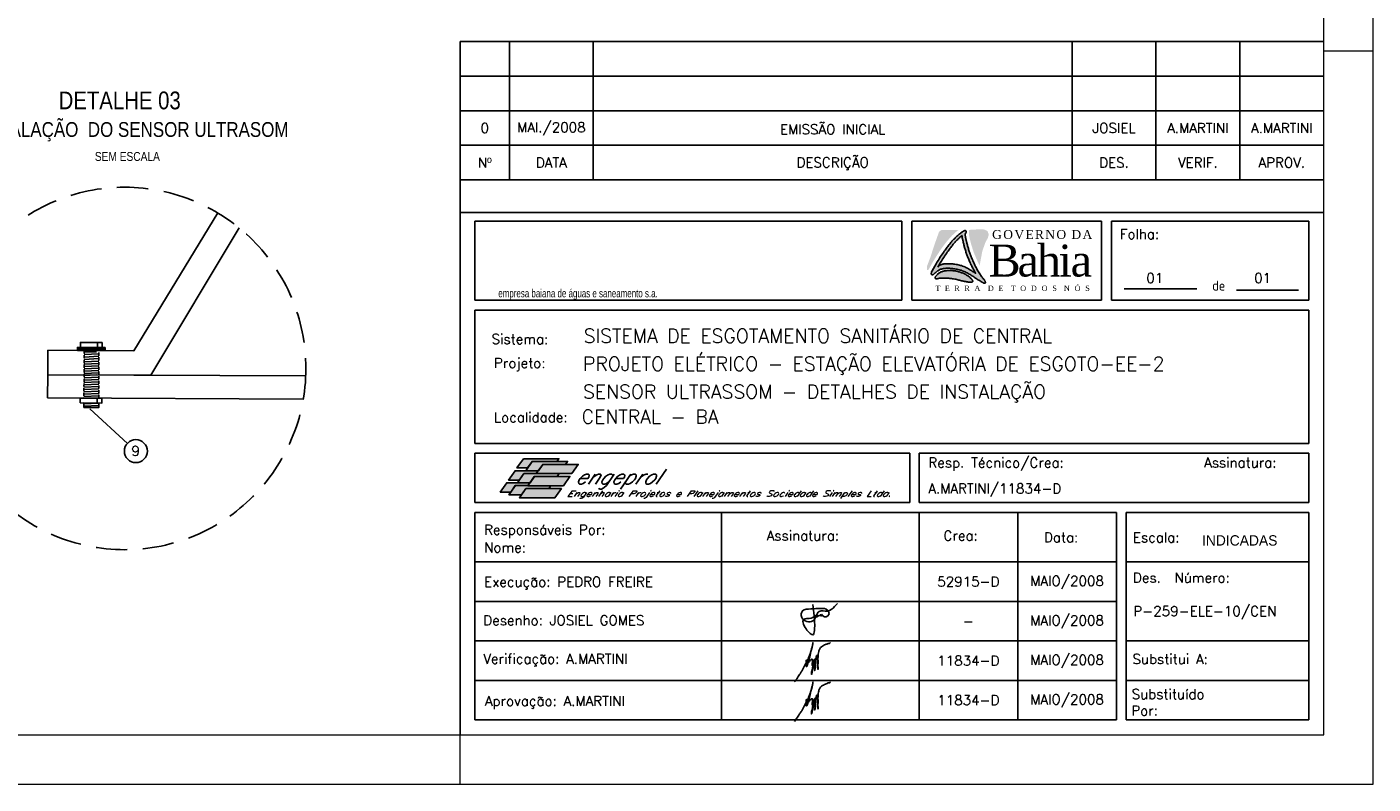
# Model space of a CAD drawing. Header units: millimetres. Extents: x 231 to 651, y 33 to 330.
# Tile 2 of 3: x 378 to 651, y 33 to 187. Entities that reach past the tile are written whole.
import ezdxf
from ezdxf.enums import TextEntityAlignment as Align

# ---------------------------------------------------------------- set-up
doc = ezdxf.new("R2010")
doc.units = ezdxf.units.MM
doc.linetypes.add('HIDDEN', pattern=[9.525, 6.35, -3.175])
for name, color, linetype in [('CARIMBO', 7, 'Continuous'), ('LOGOTIPO', 255, 'Continuous'), ('M_EXT_02', 2, 'Continuous'), ('TEXTO PROJ', 2, 'Continuous')]:
    doc.layers.add(name, color=color, linetype=linetype)
doc.layers.add('PADRÃO', color=7, linetype='Continuous', lineweight=9)
doc.styles.add('ARIAL', font='ARIALN.TTF')
doc.styles.add('ISOCP', font='ARIAL.TTF')
doc.styles.add('ROMAMS', font='ROMANS.shx')
doc.styles.add('ROMANS', font='ROMANS.SHX')
doc.styles.add('STYLE1', font='ROCK.TTF')
pattern_1 = [(2.73099, (-795.9687, -347.0453), (-0.02269176, 0.47570892), [])]

# ---------------------------------------------------------------- blocks, each defined once
blk = doc.blocks.new('A$C25731E86')
at = {"layer": 'LOGOTIPO'}
for color, points in [(182, [(32.3, -24.6), (33, -23.7), (33.6, -22.9), (34.3, -22), (34.9, -21.2), (35.5, -20.5), (36.1, -19.8), (36.7, -19.1), (37.3, -18.4), (37.9, -17.7), (38.5, -17), (39.1, -16.4), (39.7, -15.7), (40.3, -15.1), (40.9, -14.4), (41.6, -13.8), (42.3, -13.1), (42.9, -12.5), (43.7, -11.9), (44.4, -11.2), (45.1, -10.6), (45.9, -10), (46.6, -9.4), (47.3, -8.9), (47.4, -8.8), (30.2, -8.8), (27.7, -10.6), (25.8, -15.8), (22.3, -25.7), (19.3, -35.3), (15.4, -45.6), (15.4, -48.2), (15.4, -49.4), (16.7, -49.4), (17.7, -47.8), (19.1, -45.3), (20.4, -42.9), (21.7, -40.7), (23, -38.6), (24.2, -36.7), (25.3, -34.9), (26.4, -33.2), (27.4, -31.7), (28.3, -30.3), (29.2, -29), (30, -27.7), (30.8, -26.6), (31.6, -25.6)]), (182, [(68.7, -45.1), (68.1, -43.9), (67.6, -42.7), (67, -41.6), (66.5, -40.4), (66, -39.2), (65.5, -38.1), (65, -37), (64.6, -36), (64.2, -35), (63.8, -34.1), (63.4, -33.1), (63, -32.2), (62.7, -31.3), (62.4, -30.4), (62.1, -29.5), (61.8, -28.6), (61.5, -27.6), (61.2, -26.7), (60.9, -25.7), (60.6, -24.8), (60.3, -23.9), (60.1, -23), (59.9, -22.1), (59.6, -21.3), (59.4, -20.4), (59.2, -19.7), (59, -18.9), (58.9, -18.2), (58.7, -17.5), (58.6, -16.8), (58.4, -16.2), (58.3, -15.6), (58.2, -15.1), (58.1, -14.6), (58, -14.1), (58, -8.8), (68.1, -8.2), (73.4, -8.4), (76.7, -10), (78, -13.4), (77.1, -16.8), (74.3, -22.1), (71.4, -30.6)]), (11, [(23.7, -57.7), (23.8, -57.9), (23.9, -58), (24.1, -58.1), (24.3, -58.2), (24.5, -58.3), (24.8, -58.3), (25.1, -58.3), (25.4, -58.3), (25.7, -58.2), (26.1, -58.2), (26.5, -58.1), (27, -58), (27.4, -57.9), (27.9, -57.8), (28.5, -57.7), (29, -57.6), (29.6, -57.5), (30.2, -57.5), (30.9, -57.5), (31.6, -57.5), (32.3, -57.5), (33, -57.5), (33.8, -57.6), (34.7, -57.6), (35.5, -57.7), (36.4, -57.7), (37.4, -57.8), (38.4, -57.9), (39.4, -58), (40.4, -58.1), (41.4, -58.2), (42.4, -58.4), (43.5, -58.6), (44.5, -58.8), (45.6, -59.1), (46.6, -59.3), (47.6, -59.6), (48.5, -59.8), (49.5, -60), (50.4, -60.3), (51.2, -60.5), (52, -60.7), (52.8, -60.8), (53.5, -61), (54.2, -61.1), (54.8, -61.2), (55.5, -61.3), (56, -61.4), (56.6, -61.5), (57.1, -61.6), (57.6, -61.6), (58.1, -61.7), (58.5, -61.7), (58.9, -61.7), (59.3, -61.7), (59.6, -61.7), (60, -61.7), (60.3, -61.7), (60.5, -61.7), (60.8, -61.7), (61, -61.6), (61.2, -61.6), (61.3, -61.5), (61.5, -61.4), (61.6, -61.3), (61.7, -61.2), (61.7, -61.1), (61.8, -60.9), (61.8, -60.8), (61.7, -60.6), (61.7, -60.4), (61.6, -60.2), (61.5, -59.9), (61.4, -59.7), (61.2, -59.4), (61, -59.1), (60.8, -58.8), (60.6, -58.5), (60.3, -58.2), (60, -57.9), (59.6, -57.5), (59.2, -57.2), (58.8, -56.8), (58.3, -56.4), (57.8, -56), (57.3, -55.6), (56.7, -55.3), (56.2, -54.9), (55.5, -54.5), (54.9, -54.1), (54.2, -53.7), (53.5, -53.4), (52.7, -53), (52, -52.7), (51.2, -52.4), (50.4, -52.1), (49.7, -51.8), (48.9, -51.5), (48.1, -51.3), (47.3, -51.1), (46.5, -50.9), (45.7, -50.7), (44.9, -50.6), (44.2, -50.4), (43.4, -50.3), (42.7, -50.2), (42, -50.1), (41.3, -50), (40.6, -50), (39.9, -49.9), (39.2, -49.9), (38.5, -49.9), (37.7, -49.9), (37, -49.9), (36.2, -49.9), (35.5, -50), (34.7, -50.1), (33.9, -50.2), (33.2, -50.3), (32.5, -50.5), (31.8, -50.7), (31.1, -50.9), (30.5, -51.1), (29.8, -51.4), (29.2, -51.7), (28.6, -52), (28.1, -52.3), (27.5, -52.6), (27, -53), (26.5, -53.4), (26.1, -53.8), (25.7, -54.2), (25.3, -54.6), (24.9, -54.9), (24.6, -55.3), (24.3, -55.7), (24.1, -56), (23.9, -56.3), (23.8, -56.6), (23.7, -56.9), (23.6, -57.1), (23.6, -57.4), (23.6, -57.6)])]:
    blk.add_hatch(color=color, dxfattribs=at).paths.add_polyline_path(points)
h = blk.add_hatch(color=156, dxfattribs=at)
h.paths.add_polyline_path([(69.3, -60.5), (68.6, -60.1), (67.8, -59.7), (67, -59.2), (66.2, -58.6), (65.3, -58.1), (64.5, -57.6), (63.6, -57), (62.7, -56.4), (61.8, -55.8), (60.9, -55.2), (60, -54.6), (59.1, -54.1), (58.1, -53.5), (57.2, -52.9), (56.2, -52.4), (55.2, -51.9), (54.2, -51.4), (53.2, -50.9), (52.2, -50.5), (51.1, -50.1), (50.1, -49.7), (49, -49.4), (47.9, -49.1), (46.7, -48.8), (45.6, -48.6), (44.5, -48.4), (43.4, -48.2), (42.3, -48.1), (41.2, -48), (40.2, -47.9), (39.2, -47.8), (38.2, -47.7), (37.3, -47.7), (36.5, -47.7), (35.6, -47.7), (34.8, -47.7), (34.1, -47.8), (33.4, -47.8), (32.7, -47.9), (32, -48), (31.4, -48.1), (30.8, -48.2), (30.2, -48.4), (29.6, -48.5), (29, -48.7), (28.5, -49), (28, -49.2), (27.4, -49.5), (26.9, -49.8), (26.4, -50.1), (25.9, -50.4), (25.4, -50.8), (25, -51.1), (24.6, -51.5), (24.2, -51.8), (23.8, -52.2), (23.4, -52.5), (23.1, -52.9), (22.6, -53.4), (22.1, -53.9), (21.6, -54.2), (21, -54.4), (20.3, -54.3), (19.8, -53.9), (19.7, -53.3), (19.8, -52.8), (19.9, -52.2), (20.1, -51.4), (20.5, -50.4), (21.9, -47.9), (23.3, -45.5), (24.6, -43.3), (25.8, -41.2), (27, -39.3), (28.1, -37.5), (29.2, -35.8), (30.2, -34.3), (31.1, -32.9), (32, -31.6), (32.9, -30.4), (33.7, -29.2), (34.4, -28.2), (35.1, -27.2), (35.8, -26.3), (36.5, -25.5), (37.1, -24.6), (37.7, -23.9), (38.4, -23.1), (39, -22.4), (39.6, -21.7), (40.1, -21), (40.7, -20.3), (41.3, -19.6), (41.9, -19), (42.5, -18.3), (43.2, -17.7), (43.8, -17), (44.4, -16.4), (45.1, -15.7), (45.8, -15.1), (46.5, -14.5), (47.2, -13.8), (48, -13.2), (48.7, -12.6), (49.4, -12), (50.2, -11.5), (50.8, -11), (51.4, -10.6), (52, -10.2), (52.7, -9.8), (53.4, -9.5), (54, -9.4), (54.6, -9.6), (55, -10), (55.2, -10.6), (55.1, -11.3), (54.8, -11.7), (54.6, -12), (54.6, -12.1), (54.5, -12.2), (54.4, -12.4), (54.3, -12.5), (54.3, -12.6), (54.2, -12.8), (54.2, -12.9), (54.1, -13.1), (54.1, -13.3), (54.1, -13.5), (54.1, -13.8), (54.2, -14), (54.2, -14.4), (54.2, -14.7), (54.3, -15.1), (54.4, -15.5), (54.4, -16), (54.5, -16.5), (54.6, -17), (54.8, -17.5), (54.9, -18.1), (55, -18.7), (55.2, -19.4), (55.3, -20.1), (55.5, -20.8), (55.7, -21.6), (55.9, -22.3), (56.1, -23.2), (56.3, -24), (56.5, -24.9), (56.8, -25.8), (57, -26.7), (57.3, -27.6), (57.6, -28.6), (57.9, -29.5), (58.2, -30.5), (58.5, -31.4), (58.8, -32.3), (59.2, -33.2), (59.5, -34.1), (59.8, -35), (60.2, -36), (60.6, -36.9), (61, -37.9), (61.4, -38.9), (61.9, -40), (62.4, -41.1), (62.9, -42.3), (63.5, -43.5), (64, -44.6), (64.6, -45.8), (65.2, -47), (65.8, -48.1), (66.4, -49.2), (67, -50.3), (67.7, -51.3), (68.3, -52.3), (68.9, -53.3), (69.5, -54.2), (70.1, -55.1), (70.7, -55.9), (71.2, -56.6), (71.8, -57.3), (72.3, -58), (72.7, -58.6), (73.2, -59.1), (73.5, -59.6), (73.8, -60.1), (74.2, -60.7), (74.5, -61.3), (74.7, -61.8), (74.6, -62.4), (74.2, -62.7), (73.7, -62.8), (73.1, -62.7), (72.6, -62.5), (72.2, -62.3), (71.6, -62), (70.9, -61.6), (70.5, -61.3), (69.9, -60.9)])
h.paths.add_polyline_path([(59.1, -41.9), (59.6, -43), (60.2, -44.2), (60.7, -45.4), (61.3, -46.6), (61.9, -47.7), (62.5, -48.9), (64.6, -52.7), (64, -52.3), (63.1, -51.7), (62.2, -51.1), (61.3, -50.5), (60.4, -49.9), (59.4, -49.4), (58.5, -48.8), (57.5, -48.2), (56.6, -47.7), (55.6, -47.2), (54.6, -46.7), (53.6, -46.2), (52.6, -45.8), (51.5, -45.4), (50.5, -45), (49.4, -44.7), (48.3, -44.4), (47.1, -44.1), (46, -43.9), (44.9, -43.7), (43.7, -43.5), (42.6, -43.4), (41.6, -43.3), (40.5, -43.2), (39.6, -43.1), (38.6, -43), (37.7, -43), (36.8, -43), (36, -43), (35.2, -43), (34.5, -43.1), (33.7, -43.1), (33.1, -43.2), (32.4, -43.3), (31.8, -43.4), (31.2, -43.5), (30.6, -43.7), (30, -43.8), (29.4, -44), (28.9, -44.3), (28.3, -44.5), (27.8, -44.8), (27.3, -45.1), (27.1, -45.2), (27.6, -44.3), (28.9, -42.2), (30.1, -40.3), (31.2, -38.5), (32.3, -36.8), (33.3, -35.3), (34.2, -33.9), (35.1, -32.6), (35.9, -31.4), (36.7, -30.3), (37.5, -29.2), (38.2, -28.2), (38.9, -27.3), (39.5, -26.5), (40.2, -25.7), (40.8, -24.9), (41.4, -24.1), (42, -23.4), (42.6, -22.7), (43.2, -22), (43.8, -21.3), (44.4, -20.6), (45, -20), (45.6, -19.3), (46.2, -18.7), (46.8, -18), (47.5, -17.4), (48.2, -16.8), (48.8, -16.1), (49.6, -15.5), (50.8, -14.4), (50.8, -14.5), (50.8, -14.8), (50.9, -15.1), (50.9, -15.5), (51, -15.9), (51, -16.3), (51.1, -16.7), (51.2, -17.2), (51.3, -17.7), (51.4, -18.3), (51.6, -18.9), (51.7, -19.5), (51.9, -20.2), (52, -20.8), (52.2, -21.6), (52.4, -22.3), (52.6, -23.1), (52.8, -23.9), (53, -24.8), (53.2, -25.6), (53.5, -26.5), (53.7, -27.5), (54, -28.4), (54.3, -29.3), (54.6, -30.3), (54.9, -31.2), (55.2, -32.2), (55.5, -33.1), (55.8, -34), (56.2, -34.9), (56.5, -35.8), (56.9, -36.7), (57.3, -37.7), (57.7, -38.7), (58.1, -39.7), (58.6, -40.8)], flags=16)
at = {"layer": 'LOGOTIPO', "color": 170}
for points in [[(20.5, -50.4), (20.1, -51.4), (19.9, -52.2), (19.8, -52.8), (19.7, -53.3), (19.8, -53.6), (19.9, -53.9), (20, -54.1), (20.2, -54.2), (20.4, -54.3), (20.6, -54.3), (20.8, -54.4), (21, -54.4), (21.2, -54.3), (21.4, -54.2), (21.7, -54.1), (21.9, -53.9), (22.2, -53.7), (22.5, -53.5), (22.8, -53.2), (23.1, -52.9), (23.4, -52.5), (23.8, -52.2), (24.2, -51.8), (24.6, -51.5), (25, -51.1), (25.4, -50.8), (25.9, -50.4), (26.4, -50.1), (26.9, -49.8), (27.4, -49.5), (28, -49.2), (28.5, -49), (29, -48.7), (29.6, -48.5), (30.2, -48.4), (30.8, -48.2), (31.4, -48.1), (32, -48), (32.7, -47.9), (33.4, -47.8), (34.1, -47.8), (34.8, -47.7), (35.6, -47.7), (36.5, -47.7), (37.3, -47.7), (38.2, -47.7), (39.2, -47.8), (40.2, -47.9), (41.2, -48), (42.3, -48.1), (43.4, -48.2), (44.5, -48.4), (45.6, -48.6), (46.7, -48.8), (47.9, -49.1), (49, -49.4), (50.1, -49.7), (51.1, -50.1), (52.2, -50.5), (53.2, -50.9), (54.2, -51.4), (55.2, -51.9), (56.2, -52.4), (57.2, -52.9), (58.1, -53.5), (59.1, -54.1), (60, -54.6), (60.9, -55.2), (61.8, -55.8), (62.7, -56.4), (63.6, -57), (64.5, -57.6), (65.3, -58.1), (66.2, -58.6), (67, -59.2), (67.8, -59.7), (68.6, -60.1), (69.3, -60.5), (69.9, -60.9), (70.5, -61.3), (70.9, -61.6), (71.4, -61.8), (71.7, -62), (72, -62.2), (72.3, -62.4), (72.5, -62.5), (72.7, -62.6), (72.9, -62.6), (73.1, -62.7), (73.2, -62.7), (73.4, -62.8), (73.5, -62.8), (73.7, -62.8), (73.8, -62.8), (73.9, -62.8), (74, -62.8), (74.1, -62.7), (74.2, -62.7), (74.3, -62.7), (74.3, -62.6), (74.4, -62.6), (74.5, -62.5), (74.5, -62.4), (74.6, -62.3), (74.6, -62.2), (74.6, -62), (74.6, -61.9), (74.6, -61.6), (74.5, -61.4), (74.5, -61.1), (74.3, -60.8), (74.1, -60.5), (73.8, -60.1), (73.5, -59.6), (73.2, -59.1), (72.7, -58.6), (72.3, -58), (71.8, -57.3), (71.2, -56.6), (70.7, -55.9), (70.1, -55.1), (69.5, -54.2), (68.9, -53.3), (68.3, -52.3), (67.7, -51.3), (67, -50.3), (66.4, -49.2), (65.8, -48.1), (65.2, -47), (64.6, -45.8), (64, -44.6), (63.5, -43.5), (62.9, -42.3), (62.4, -41.1), (61.9, -40), (61.4, -38.9), (61, -37.9), (60.6, -36.9), (60.2, -36), (59.8, -35), (59.5, -34.1), (59.2, -33.2), (58.8, -32.3), (58.5, -31.4), (58.2, -30.5), (57.9, -29.5), (57.6, -28.6), (57.3, -27.6), (57, -26.7), (56.8, -25.8), (56.5, -24.9), (56.3, -24), (56.1, -23.2), (55.9, -22.3), (55.7, -21.6), (55.5, -20.8), (55.3, -20.1), (55.2, -19.4), (55, -18.7), (54.9, -18.1), (54.8, -17.5), (54.6, -17), (54.5, -16.5), (54.4, -16), (54.4, -15.5), (54.3, -15.1), (54.2, -14.7), (54.2, -14.4), (54.2, -14), (54.1, -13.8), (54.1, -13.5), (54.1, -13.3), (54.1, -13.1), (54.2, -12.9), (54.2, -12.8), (54.3, -12.6), (54.3, -12.5), (54.4, -12.4), (54.5, -12.2), (54.6, -12.1), (54.6, -12), (54.7, -11.9), (54.8, -11.8), (54.9, -11.6), (55, -11.5), (55, -11.3), (55.1, -11.2), (55.1, -11), (55.1, -10.8), (55.2, -10.7), (55.2, -10.5), (55.1, -10.4), (55.1, -10.2), (55, -10.1), (55, -10), (54.9, -9.8), (54.8, -9.7), (54.6, -9.7), (54.5, -9.6), (54.3, -9.5), (54.2, -9.5), (54, -9.5), (53.8, -9.5), (53.5, -9.5), (53.2, -9.6), (52.9, -9.7), (52.5, -9.9), (52, -10.2), (51.4, -10.6), (50.8, -11), (50.2, -11.5), (49.4, -12), (48.7, -12.6), (48, -13.2), (47.2, -13.8), (46.5, -14.5), (45.8, -15.1), (45.1, -15.7), (44.4, -16.4), (43.8, -17), (43.2, -17.7), (42.5, -18.3), (41.9, -19), (41.3, -19.6), (40.7, -20.3), (40.1, -21), (39.6, -21.7), (39, -22.4), (38.4, -23.1), (37.7, -23.9), (37.1, -24.6), (36.5, -25.5), (35.8, -26.3), (35.1, -27.2), (34.4, -28.2), (33.7, -29.2), (32.9, -30.4), (32, -31.6), (31.1, -32.9), (30.2, -34.3), (29.2, -35.8), (28.1, -37.5), (27, -39.3), (25.8, -41.2), (24.6, -43.3), (23.3, -45.5), (21.9, -47.9), (20.5, -50.4)], [(27.1, -45.2), (27.3, -45.1), (27.8, -44.8), (28.3, -44.5), (28.9, -44.3), (29.4, -44), (30, -43.8), (30.6, -43.7), (31.2, -43.5), (31.8, -43.4), (32.4, -43.3), (33.1, -43.2), (33.7, -43.1), (34.5, -43.1), (35.2, -43), (36, -43), (36.8, -43), (37.7, -43), (38.6, -43), (39.6, -43.1), (40.5, -43.2), (41.6, -43.3), (42.6, -43.4), (43.7, -43.5), (44.9, -43.7), (46, -43.9), (47.1, -44.1), (48.3, -44.4), (49.4, -44.7), (50.5, -45), (51.5, -45.4), (52.6, -45.8), (53.6, -46.2), (54.6, -46.7), (55.6, -47.2), (56.6, -47.7), (57.5, -48.2), (58.5, -48.8), (59.4, -49.4), (60.4, -49.9), (61.3, -50.5), (62.2, -51.1), (63.1, -51.7), (64, -52.3), (64.6, -52.7), (62.5, -48.9), (61.9, -47.7), (61.3, -46.6), (60.7, -45.4), (60.2, -44.2), (59.6, -43), (59.1, -41.9), (58.6, -40.8), (58.1, -39.7), (57.7, -38.7), (57.3, -37.7), (56.9, -36.7), (56.5, -35.8), (56.2, -34.9), (55.8, -34), (55.5, -33.1), (55.2, -32.2), (54.9, -31.2), (54.6, -30.3), (54.3, -29.3), (54, -28.4), (53.7, -27.5), (53.5, -26.5), (53.2, -25.6), (53, -24.8), (52.8, -23.9), (52.6, -23.1), (52.4, -22.3), (52.2, -21.6), (52, -20.8), (51.9, -20.2), (51.7, -19.5), (51.6, -18.9), (51.4, -18.3), (51.3, -17.7), (51.2, -17.2), (51.1, -16.7), (51, -16.3), (51, -15.9), (50.9, -15.5), (50.9, -15.1), (50.8, -14.8), (50.8, -14.5), (50.8, -14.4), (49.6, -15.5), (48.8, -16.1), (48.2, -16.8), (47.5, -17.4), (46.8, -18), (46.2, -18.7), (45.6, -19.3), (45, -20), (44.4, -20.6), (43.8, -21.3), (43.2, -22), (42.6, -22.7), (42, -23.4), (41.4, -24.1), (40.8, -24.9), (40.2, -25.7), (39.5, -26.5), (38.9, -27.3), (38.2, -28.2), (37.5, -29.2), (36.7, -30.3), (35.9, -31.4), (35.1, -32.6), (34.2, -33.9), (33.3, -35.3), (32.3, -36.8), (31.2, -38.5), (30.1, -40.3), (28.9, -42.2), (27.6, -44.3), (26.3, -46.5)]]:
    blk.add_lwpolyline(points, dxfattribs=at)
at = {"layer": 'LOGOTIPO', "color": 10}
blk.add_lwpolyline([(23.7, -57.7), (23.8, -57.9), (23.9, -58), (24.1, -58.1), (24.3, -58.2), (24.5, -58.3), (24.8, -58.3), (25.1, -58.3), (25.4, -58.3), (25.7, -58.2), (26.1, -58.2), (26.5, -58.1), (27, -58), (27.4, -57.9), (27.9, -57.8), (28.5, -57.7), (29, -57.6), (29.6, -57.5), (30.2, -57.5), (30.9, -57.5), (31.6, -57.5), (32.3, -57.5), (33, -57.5), (33.8, -57.6), (34.7, -57.6), (35.5, -57.7), (36.4, -57.7), (37.4, -57.8), (38.4, -57.9), (39.4, -58), (40.4, -58.1), (41.4, -58.2), (42.4, -58.4), (43.5, -58.6), (44.5, -58.8), (45.6, -59.1), (46.6, -59.3), (47.6, -59.6), (48.5, -59.8), (49.5, -60), (50.4, -60.3), (51.2, -60.5), (52, -60.7), (52.8, -60.8), (53.5, -61), (54.2, -61.1), (54.8, -61.2), (55.5, -61.3), (56, -61.4), (56.6, -61.5), (57.1, -61.6), (57.6, -61.6), (58.1, -61.7), (58.5, -61.7), (58.9, -61.7), (59.3, -61.7), (59.6, -61.7), (60, -61.7), (60.3, -61.7), (60.5, -61.7), (60.8, -61.7), (61, -61.6), (61.2, -61.6), (61.3, -61.5), (61.5, -61.4), (61.6, -61.3), (61.7, -61.2), (61.7, -61.1), (61.8, -60.9), (61.8, -60.8), (61.7, -60.6), (61.7, -60.4), (61.6, -60.2), (61.5, -59.9), (61.4, -59.7), (61.2, -59.4), (61, -59.1), (60.8, -58.8), (60.6, -58.5), (60.3, -58.2), (60, -57.9), (59.6, -57.5), (59.2, -57.2), (58.8, -56.8), (58.3, -56.4), (57.8, -56), (57.3, -55.6), (56.7, -55.3), (56.2, -54.9), (55.5, -54.5), (54.9, -54.1), (54.2, -53.7), (53.5, -53.4), (52.7, -53), (52, -52.7), (51.2, -52.4), (50.4, -52.1), (49.7, -51.8), (48.9, -51.5), (48.1, -51.3), (47.3, -51.1), (46.5, -50.9), (45.7, -50.7), (44.9, -50.6), (44.2, -50.4), (43.4, -50.3), (42.7, -50.2), (42, -50.1), (41.3, -50), (40.6, -50), (39.9, -49.9), (39.2, -49.9), (38.5, -49.9), (37.7, -49.9), (37, -49.9), (36.2, -49.9), (35.5, -50), (34.7, -50.1), (33.9, -50.2), (33.2, -50.3), (32.5, -50.5), (31.8, -50.7), (31.1, -50.9), (30.5, -51.1), (29.8, -51.4), (29.2, -51.7), (28.6, -52), (28.1, -52.3), (27.5, -52.6), (27, -53), (26.5, -53.4), (26.1, -53.8), (25.7, -54.2), (25.3, -54.6), (24.9, -54.9), (24.6, -55.3), (24.3, -55.7), (24.1, -56), (23.9, -56.3), (23.8, -56.6), (23.7, -56.9), (23.6, -57.1), (23.6, -57.4), (23.6, -57.6)], close=True, dxfattribs=at)
at = {"layer": 'LOGOTIPO', "color": 2, "attachment_point": 1}
for s, insert, char_height, width in [('{\\fTimes New Roman|b0|i0|c238|p18;\\T1.15;GOVERNO DA}', (81.4, -8.9), 9, 124.966), ('{\\fTimes New Roman|b0|i0|c238|p18;\\T0.9;Bahia}', (77.7, -23.6), 32.4, 124.966), ('{\\fTimes New Roman|b0|i0|c238|p18;\\T1.35;T E R R A  D E  T O D O S  N \\fTimes New Roman|b0|i0|c0|p18;Ó \\fTimes New Roman|b0|i0|c238|p18;S}', (23.9, -65.2), 5.4, 151.15)]:
    blk.add_mtext(s, dxfattribs=dict(at, insert=insert, char_height=char_height, width=width))

msp = doc.modelspace()

# ---------------------------------------------------------------- hatches: boundary and pattern name
at = {"linetype": 'HIDDEN', "ltscale": 0.1}
h = msp.add_hatch(dxfattribs=at)
h.set_pattern_fill('ANSI31', color=256, scale=0.15, angle=138.269, style=0)
h.set_pattern_definition([(2.73099, (-795.94665, -342.35004), (-0.02269176, 0.47570892), [])])
h.paths.add_polyline_path([(392.75, 121.03), (389.76, 121.04), (389.73, 116.35), (392.72, 116.33)])
h = msp.add_hatch(dxfattribs=at)
h.set_pattern_fill('ANSI31', color=256, scale=0.15, angle=138.269, style=0)
h.set_pattern_definition(pattern_1)
h.paths.add_polyline_path([(392.73, 116.33), (389.73, 116.35), (389.71, 111.65), (392.7, 111.64)])
h = msp.add_hatch()
h.set_pattern_fill('ANSI31', color=256, scale=0.15, angle=138.269, style=0)
h.set_pattern_definition(pattern_1)
h.paths.add_polyline_path([(392.71, 110.64), (389.71, 110.66), (389.7, 109.74), (392.7, 109.72)])
at = {"layer": 'CARIMBO'}
h = msp.add_hatch(color=82, dxfattribs=at)
h.paths.add_polyline_path([(477.45, 97.48), (479.61, 97.48), (480.52, 98.8), (485.56, 98.8), (485.96, 99.36), (478.78, 99.36)])
h.paths.add_polyline_path([(477.08, 96.92), (475.76, 95.04), (477.92, 95.04), (478.85, 96.36), (481.36, 96.36), (481.75, 96.92), (479.22, 96.92)])
h.paths.add_polyline_path([(475.37, 94.49), (474.05, 92.61), (476.21, 92.61), (477.12, 93.91), (479.67, 93.91), (480.06, 94.49)])
h = msp.add_hatch(color=100, dxfattribs=at)
h.paths.add_polyline_path([(482.66, 98.21), (487.31, 98.21), (487.72, 98.8), (480.54, 98.8), (479.22, 96.92), (481.75, 96.92), (481.77, 96.92)])
h.paths.add_polyline_path([(480.97, 95.77), (485.62, 95.77), (486.01, 96.33), (481.38, 96.33), (481.36, 96.33), (481.39, 96.36), (478.85, 96.36), (477.53, 94.49), (480.06, 94.49), (480.08, 94.49)])
h.paths.add_polyline_path([(479.26, 93.31), (483.91, 93.31), (484.3, 93.89), (479.69, 93.89), (479.67, 93.89), (479.68, 93.91), (477.14, 93.91), (475.82, 92.05), (478.38, 92.05)])
h = msp.add_hatch(color=71, dxfattribs=at)
h.paths.add_polyline_path([(482.68, 98.21), (481.79, 96.92), (481.77, 96.92), (481.39, 96.36), (481.4, 96.36), (481.38, 96.33), (488.54, 96.33), (489.86, 98.21)])
h.paths.add_polyline_path([(486.85, 93.89), (488.17, 95.77), (480.99, 95.77), (480.1, 94.49), (480.08, 94.49), (479.68, 93.91), (479.71, 93.91), (479.69, 93.89)])
h.paths.add_polyline_path([(479.28, 93.31), (478.39, 92.05), (478.38, 92.05), (477.96, 91.44), (485.14, 91.44), (486.46, 93.31)])

# ---------------------------------------------------------------- linework, layer by layer
for points in [[(416.85, 149.13), (399.85, 121.23), (382.4, 121.32)], [(382.4, 121.32), (382.38, 116.38), (403.26, 116.28), (421.13, 146.12)], [(392.44, 121.89), (392.44, 122.89)], [(388.39, 121.63), (394.01, 121.61)], [(434.15, 111.44), (382.36, 111.69), (382.38, 116.38), (434.65, 116.13)], [(392.38, 110.64), (392.39, 111.64)]]:
    msp.add_lwpolyline(points)
for points in [[(389.01, 121.91), (393.4, 121.89), (393.4, 122.88), (389.01, 122.9)], [(394.01, 121.26), (394.01, 121.88), (388.39, 121.91), (388.39, 121.29)], [(388.39, 121.29), (388.39, 121.91), (394.01, 121.88), (394.01, 121.26)], [(388.95, 110.66), (393.35, 110.64), (393.35, 111.63), (388.96, 111.65)], [(389.71, 110.66), (392.71, 110.64), (392.7, 109.72), (389.7, 109.74)]]:
    msp.add_lwpolyline(points, close=True)
at = {"linetype": 'HIDDEN', "ltscale": 0.1}
msp.add_lwpolyline([(389.76, 121.28), (389.71, 111.65), (392.7, 111.64), (392.75, 121.27), (389.76, 121.28)], dxfattribs=at)
at = {"color": 2}
msp.add_circle((539.25, 67.78), 0.0217, dxfattribs=at)
for points in [[(537.98, 67.55), (538.06, 67.32), (538.35, 67.37), (538.37, 67.66), (538.18, 67.74), (537.98, 67.6), (538.44, 67.53), (538.67, 67.51), (538.89, 67.72), (539.04, 67.76), (539.03, 67.64), (538.97, 67.54), (539.24, 67.57), (539.25, 67.72), (539.41, 67.55), (540.64, 67.78), (540.41, 68.64), (538.97, 69.05), (537.01, 68.92), (535.33, 68.56), (535.16, 67.22), (537.41, 66.49), (538.71, 68.44), (540.34, 68.49), (541.81, 69.43), (542.37, 70.01)], [(537.38, 69.8), (537.76, 64.89), (537.52, 63.77), (536.02, 64.89), (535.62, 66.89), (536.66, 67), (538, 67.56)], [(533.7, 54.16), (533.9, 54.48), (534.16, 54.8), (534.45, 55.21), (534.73, 55.66), (535.06, 56.18), (535.36, 56.71), (535.65, 57.26), (535.88, 57.67), (536.12, 58.12), (536.43, 58.8), (536.65, 59.33), (536.92, 60.03), (537.24, 61.18), (537.42, 62.11), (537.32, 61.58), (537.22, 61.08), (537.01, 60.3), (536.83, 59.51), (536.72, 59.01), (536.55, 58.34), (536.41, 57.84), (536.28, 57.46), (536.16, 57.27), (536.11, 57.26), (536.05, 57.39), (536.03, 57.77), (536.07, 58.32), (536.09, 58.61), (536.14, 58.42), (536.16, 58.09), (536.21, 57.91), (536.3, 57.87), (536.49, 58.06), (536.7, 58.31), (536.94, 58.54), (537.11, 58.72), (537.21, 58.76), (537.3, 58.72), (537.32, 58.51), (537.32, 58.21), (537.29, 57.87), (537.28, 57.45), (537.33, 57.61), (537.45, 57.95), (537.61, 58.34), (537.74, 58.66), (537.78, 58.76), (537.85, 58.72), (537.82, 58.49), (537.67, 57.94), (537.54, 57.25), (537.4, 56.63), (537.29, 56.09), (537.12, 55.66), (537.13, 55.87), (537.2, 56.35), (537.31, 56.93), (537.49, 57.53), (537.7, 58.1), (537.86, 58.68), (537.96, 58.91), (538.04, 58.99), (538.06, 58.76), (537.98, 58.31), (537.9, 57.65), (537.84, 57), (537.79, 56.44), (537.82, 56.55), (537.88, 57.02), (537.94, 57.63), (538.04, 58.4), (538.08, 58.91), (538.12, 59.37), (538.18, 59.5), (538.28, 59.47), (538.39, 59.2), (538.4, 58.79), (538.4, 58.29), (538.39, 57.64), (538.46, 57.08), (538.48, 56.67), (538.34, 57.08), (538.44, 57.72), (538.45, 58.42), (538.45, 59.22), (538.48, 59.77), (538.6, 60.3), (538.82, 60.86), (539.16, 61.28), (539.55, 61.52), (539.96, 61.72), (540.28, 61.82), (540.49, 61.93), (540.7, 61.94), (540.87, 62), (540.91, 62.07), (540.9, 62.15)], [(533.7, 46.16), (533.9, 46.48), (534.16, 46.8), (534.45, 47.21), (534.73, 47.66), (535.06, 48.18), (535.36, 48.71), (535.65, 49.26), (535.88, 49.67), (536.12, 50.12), (536.43, 50.8), (536.65, 51.33), (536.92, 52.03), (537.24, 53.18), (537.42, 54.11), (537.32, 53.58), (537.22, 53.08), (537.01, 52.3), (536.83, 51.51), (536.72, 51.01), (536.55, 50.34), (536.41, 49.84), (536.28, 49.46), (536.16, 49.27), (536.11, 49.26), (536.05, 49.39), (536.03, 49.77), (536.07, 50.32), (536.09, 50.61), (536.14, 50.42), (536.16, 50.09), (536.21, 49.91), (536.3, 49.87), (536.49, 50.06), (536.7, 50.31), (536.94, 50.54), (537.11, 50.72), (537.21, 50.76), (537.3, 50.72), (537.32, 50.51), (537.32, 50.21), (537.29, 49.87), (537.28, 49.45), (537.33, 49.61), (537.45, 49.95), (537.61, 50.34), (537.74, 50.66), (537.78, 50.76), (537.85, 50.72), (537.82, 50.49), (537.67, 49.94), (537.54, 49.25), (537.4, 48.63), (537.29, 48.09), (537.12, 47.66), (537.13, 47.87), (537.2, 48.35), (537.31, 48.93), (537.49, 49.53), (537.7, 50.1), (537.86, 50.68), (537.96, 50.91), (538.04, 50.99), (538.06, 50.76), (537.98, 50.31), (537.9, 49.65), (537.84, 49), (537.79, 48.44), (537.82, 48.55), (537.88, 49.02), (537.94, 49.63), (538.04, 50.4), (538.08, 50.91), (538.12, 51.37), (538.18, 51.5), (538.28, 51.47), (538.39, 51.2), (538.4, 50.79), (538.4, 50.29), (538.39, 49.64), (538.46, 49.08), (538.48, 48.67), (538.34, 49.08), (538.44, 49.72), (538.45, 50.42), (538.45, 51.22), (538.48, 51.77), (538.6, 52.3), (538.82, 52.86), (539.16, 53.28), (539.55, 53.52), (539.96, 53.72), (540.28, 53.82), (540.49, 53.93), (540.7, 53.94), (540.87, 54), (540.91, 54.07), (540.9, 54.15)]]:
    msp.add_spline(points, degree=3, dxfattribs=at)
at = {"layer": 'CARIMBO', "color": 4}
for p, q in [((465.92, 183.84), (640.92, 183.84)), ((475.92, 183.84), (475.92, 155.84)), ((492.92, 155.84), (492.92, 183.84)), ((589.92, 155.84), (589.92, 183.84)), ((606.92, 155.84), (606.92, 183.84)), ((623.92, 155.84), (623.92, 183.84)), ((465.92, 176.84), (640.92, 176.84)), ((465.92, 169.84), (640.92, 169.84)), ((465.92, 162.84), (640.92, 162.84)), ((465.92, 155.84), (640.92, 155.84)), ((637.92, 62.46), (600.92, 62.46))]:
    msp.add_line(p, q, dxfattribs=at)
at = {"layer": 'CARIMBO', "color": 6}
for p, q in [((465.92, 149.26), (465.92, 183.84)), ((465.92, 149.26), (465.92, 43.46)), ((640.92, 149.26), (465.92, 149.26)), ((555.45, 147.46), (468.92, 147.46)), ((468.92, 147.46), (468.92, 131.46)), ((555.45, 131.46), (555.45, 147.46)), ((595.92, 147.46), (557.45, 147.46)), ((557.45, 131.46), (557.45, 147.46)), ((595.92, 131.46), (595.92, 147.46)), ((637.92, 147.46), (597.92, 147.46)), ((597.92, 131.46), (597.92, 147.46)), ((637.92, 131.46), (637.92, 147.46)), ((555.45, 131.46), (468.92, 131.46)), ((595.92, 131.46), (557.45, 131.46)), ((637.92, 131.46), (597.92, 131.46)), ((468.92, 129.46), (468.92, 102.46)), ((637.92, 129.46), (468.92, 129.46)), ((637.92, 102.46), (637.92, 129.46)), ((637.92, 102.46), (468.92, 102.46)), ((557.06, 100.46), (468.92, 100.46)), ((468.92, 100.46), (468.92, 90.46)), ((557.06, 90.46), (557.06, 100.46)), ((637.92, 100.46), (558.92, 100.46)), ((558.92, 90.46), (558.92, 100.46)), ((637.92, 90.46), (637.92, 100.46)), ((557.06, 90.46), (468.92, 90.46)), ((637.92, 90.46), (558.92, 90.46)), ((468.92, 88.46), (468.92, 46.46)), ((598.92, 88.46), (468.92, 88.46)), ((518.92, 46.46), (518.92, 88.46)), ((558.92, 46.46), (558.92, 88.46)), ((578.92, 46.46), (578.92, 88.46)), ((598.92, 46.46), (598.92, 88.46)), ((637.92, 88.46), (600.92, 88.46)), ((600.92, 46.46), (600.92, 88.46)), ((637.92, 46.46), (637.92, 88.46)), ((637.92, 46.46), (637.92, 88.46)), ((598.92, 78.46), (468.92, 78.46)), ((637.92, 78.46), (600.92, 78.46)), ((468.92, 46.46), (598.92, 46.46)), ((637.92, 46.46), (600.92, 46.46))]:
    msp.add_line(p, q, dxfattribs=at)
at = {"layer": 'CARIMBO', "color": 3}
for p, q in [((600.46, 133.75), (615.2, 133.75)), ((623.27, 133.47), (635.78, 133.47)), ((598.92, 70.46), (468.92, 70.46)), ((598.92, 62.46), (468.92, 62.46)), ((598.92, 54.46), (468.92, 54.46)), ((637.92, 54.46), (600.92, 54.46))]:
    msp.add_line(p, q, dxfattribs=at)
at = {"layer": 'CARIMBO', "color": 2, "linetype": 'Continuous'}
for points in [[(479.61, 97.48), (480.52, 98.8), (485.56, 98.8), (485.96, 99.36), (478.78, 99.36), (477.45, 97.48), (479.61, 97.48)], [(487.31, 98.21), (482.68, 98.21), (481.79, 96.92), (479.22, 96.92), (480.54, 98.8), (487.72, 98.8), (487.31, 98.21)], [(482.66, 98.21), (489.86, 98.21), (488.54, 96.33), (481.36, 96.33), (482.66, 98.21)], [(481.75, 96.92), (479.22, 96.92), (477.08, 96.92), (475.76, 95.04), (477.92, 95.04), (478.85, 96.36), (481.36, 96.36), (481.75, 96.92)], [(485.62, 95.77), (480.99, 95.77), (480.1, 94.49), (477.53, 94.49), (478.85, 96.36), (481.4, 96.36), (481.38, 96.33), (486.01, 96.33), (485.62, 95.77)], [(480.97, 95.77), (488.17, 95.77), (486.85, 93.89), (479.67, 93.89), (480.97, 95.77)], [(476.21, 92.61), (477.12, 93.91), (479.67, 93.91), (480.06, 94.49), (475.37, 94.49), (474.05, 92.61), (476.21, 92.61)], [(483.91, 93.31), (479.28, 93.31), (478.39, 92.05), (475.82, 92.05), (477.14, 93.91), (479.71, 93.91), (479.69, 93.89), (484.3, 93.89), (483.91, 93.31)], [(479.26, 93.31), (486.46, 93.31), (485.14, 91.44), (477.96, 91.44), (479.26, 93.31)]]:
    msp.add_lwpolyline(points, dxfattribs=at)
at = {"layer": 'M_EXT_02', "linetype": 'HIDDEN'}
msp.add_circle((397.97, 117.64), 36.71, dxfattribs=at)
at = {"layer": 'PADRÃO', "color": 2}
for p, q in [((650.92, 33.46), (650.92, 330.46)), ((465.92, 33.46), (465.92, 43.46)), ((230.92, 33.46), (650.92, 33.46))]:
    msp.add_line(p, q, dxfattribs=at)
at = {"layer": 'PADRÃO', "color": 1}
for p, q in [((640.92, 43.46), (640.92, 320.46)), ((255.92, 43.46), (640.92, 43.46))]:
    msp.add_line(p, q, dxfattribs=at)
at = {"layer": 'PADRÃO', "color": 6}
msp.add_line((465.92, 103.46), (465.92, 43.46), dxfattribs=at)
at = {"layer": 'PADRÃO', "color": 2}
msp.add_lwpolyline([(640.92, 181.96), (650.92, 181.96)], dxfattribs=at)
at = {"layer": 'TEXTO PROJ', "color": 2}
msp.add_lwpolyline([(390.91, 109.46), (398.51, 102.46)], dxfattribs=at)
msp.add_circle((400.23, 100.89), 2.33, dxfattribs=at)

# ---------------------------------------------------------------- block references
at = {"layer": 'LOGOTIPO', "xscale": 0.2000000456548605, "yscale": 0.2000000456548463, "zscale": 0.2000000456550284}
msp.add_blockref('A$C25731E86', (557.45, 147.46), dxfattribs=at)

# ---------------------------------------------------------------- texts
at = {"layer": 'CARIMBO', "color": 2, "style": 'ROMANS'}
for s, p in [('MAI./2008', (484.42, 166.34)), ('EMISSÃO INICIAL', (541.42, 166.34)), ('JOSIEL', (598.42, 166.34)), ('A.MARTINI', (615.42, 166.34)), ('A.MARTINI', (632.42, 166.34)), ('DESCRIÇÃO', (541.42, 159.34)), ('Nº', (470.92, 159.34)), ('DATA', (484.42, 159.34)), ('DES.', (598.42, 159.34)), ('VERIF.', (615.42, 159.34)), ('APROV.', (632.42, 159.34)), ('52915-D', (568.92, 74.46)), ('MAIO/2008', (588.92, 74.46)), ('-', (568.92, 66.46)), ('MAIO/2008', (588.92, 66.46)), ('11834-D', (568.92, 58.46)), ('MAIO/2008', (588.92, 58.46)), ('MAIO/2008', (588.92, 50.46)), ('11834-D', (568.92, 50.46))]:
    msp.add_text(s, height=2, dxfattribs=at).set_placement(p, align=Align.MIDDLE)
for s, p in [('Folha:', (599.61, 143.86)), ('Sistema:', (472.31, 122.58)), ('Projeto:', (472.79, 117.74)), ('Localidade:', (472.79, 106.75)), ('Resp. Técnico/Crea:', (560.81, 97.57)), ('Assinatura:', (616.69, 97.58)), ('A.MARTINI/11834-D', (560.82, 92.31)), ('Responsáveis Por:', (470.79, 83.96)), ('Responsáveis Por:', (470.79, 83.96)), ('Assinatura:', (528.06, 82.78)), ('Crea:', (563.87, 82.78)), ('Escala:', (602.26, 82.41)), ('Nome:', (470.79, 80.38)), ('Nome:', (470.79, 80.38)), ('Data:', (584.24, 82.43)), ('Des.  Número:', (602.26, 74.26)), ('Execução: PEDRO FREIRE', (470.79, 73.42)), ('Desenho: JOSIEL GOMES', (470.62, 65.63)), ('Verificação: A.MARTINI', (470.62, 57.84)), ('Substitui A:', (602.17, 57.78)), ('Substituído ', (602.01, 50.67)), ('Aprovação: A.MARTINI', (470.95, 49.29)), ('Por:', (601.93, 47.33))]:
    msp.add_text(s, height=2, dxfattribs=at).set_placement(p)
at = {"layer": 'CARIMBO', "color": 8, "style": 'ROMANS'}
for s, p in [('01', (604.98, 134.95)), ('01', (626.83, 134.95)), ('P-259-ELE-10/CEN', (602.35, 67.48))]:
    msp.add_text(s, height=2, dxfattribs=at).set_placement(p)
at = {"layer": 'CARIMBO', "color": 174, "style": 'ISOCP', "width": 0.698299}
msp.add_text('empresa baiana de águas e saneamento s.a.', height=1.65, dxfattribs=at).set_placement((473.67, 132.04), (505.98, 132.04), align=Align.FIT)
at = {"layer": 'CARIMBO', "color": 5, "style": 'ROMANS'}
for s, p in [('SISTEMA DE ESGOTAMENTO SANITÁRIO DE CENTRAL', (490.96, 122.84)), ('PROJETO ELÉTRICO - ESTAÇÃO ELEVATÓRIA DE ESGOTO-EE-2', (490.82, 117.18)), ('SENSOR ULTRASSOM - DETALHES DE INSTALAÇÃO', (490.82, 111.53)), ('CENTRAL - BA', (490.55, 106.47))]:
    msp.add_text(s, height=2.8, dxfattribs=at).set_placement(p)
at = {"layer": 'CARIMBO', "color": 74, "style": 'ROMAMS', "oblique": 35}
msp.add_text('engeprol', height=3, dxfattribs=at).set_placement((489.09, 94.22))
at = {"layer": 'CARIMBO', "color": 3, "style": 'ROMAMS', "oblique": 35, "width": 1.121413}
msp.add_text('Engenharia Projetos e Planejamentos Sociedade Simples Ltda.', height=1.2, dxfattribs=at).set_placement((487.51, 91.68), (553.2, 91.68), align=Align.FIT)
at = {"layer": 'CARIMBO', "color": 2, "insert": (618.33, 135.42), "char_height": 2, "width": 25.866, "attachment_point": 1}
msp.add_mtext('\\Fisocp.shx;de', dxfattribs=at)
at = {"layer": 'PADRÃO', "color": 2, "style": 'ROMANS'}
msp.add_text('0', height=2, dxfattribs=at).set_placement((470.92, 166.34), align=Align.MIDDLE)
at = {"layer": 'PADRÃO', "color": 8, "style": 'STYLE1'}
msp.add_text('INDICADAS', height=2.1, dxfattribs=at).set_placement((616.25, 81.76))
at = {"layer": 'TEXTO PROJ', "color": 2}
for s, height, style, p in [('DETALHE 03', 3.6, 'ARIAL', (384.58, 170.13)), ('INSTALAÇÃO  DO SENSOR ULTRASOM', 3, 'ARIAL', (366.82, 164.54)), ('SEM ESCALA', 1.8, 'ARIAL', (391.92, 159.68)), ('9', 2, 'ROMANS', (399.32, 99.94))]:
    msp.add_text(s, height=height, dxfattribs=dict(at, style=style)).set_placement(p)

doc.saveas('drawing.dxf')
